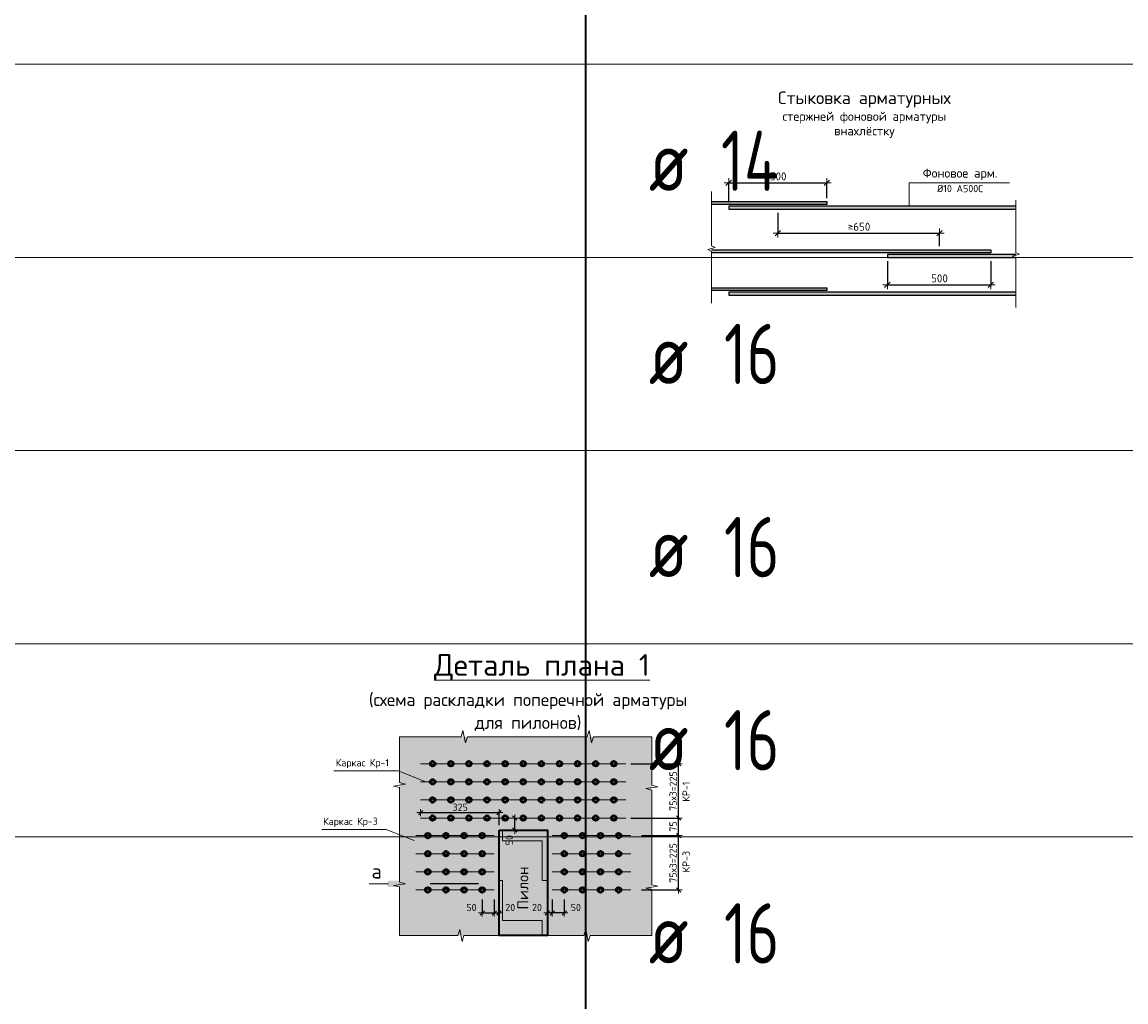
# Model space of a CAD drawing. Header units: metres. Extents: x -38 to 97, y -15 to 21.
# Tile 75 of 82: x 73.09 to 77.66, y 3.79 to 7.85. Entities that reach past the tile are written whole.
import ezdxf

# ---------------------------------------------------------------- set-up
doc = ezdxf.new("R2010")
doc.units = ezdxf.units.M
doc.header["$PDMODE"] = 65
doc.linetypes.add('______2', pattern=[0.27, 0.2, -0.07])
doc.layers.add('XR$4$_3705', color=7, linetype='Continuous')
doc.layers.add('XR$4$Арм.стержн.ниж.зоны Х', color=7, linetype='Continuous', lineweight=35, true_color=0xc600c6)
for name, color, linetype, lineweight in [('XR$4$ВК__отв в полу 1-2 эт', 220, 'Continuous', 25), ('XR$4$Размерная линия (1)', 7, 'Continuous', 13), ('XR$4$Размерная линия_ общее', 7, 'Continuous', 13), ('XR$4$Текст_ общее_1', 7, 'Continuous', 13)]:
    doc.layers.add(name, color=color, linetype=linetype, lineweight=lineweight)
doc.styles.add('ISOCPEUR', font='txt')
doc.dimstyles.new('DIMSTYLE_10', dxfattribs={"dimtxt": 0.033, "dimasz": 0.0375, "dimexe": 0, "dimexo": 0, "dimgap": 0.0165, "dimtad": 2, "dimdec": 0, "dimlfac": 1000, "dimrnd": 1, "dimzin": 12, "dimdsep": 46, "dimtxsty": 'ISOCPEUR', "dimblk1": 'ALL_ML_STRICH', "dimblk2": 'ALL_ML_STRICH', "dimsah": 1, "dimcen": 0, "dimclrd": 7, "dimclre": 256, "dimclrt": 7, "dimadec": 0, "dimazin": 0, "dimtfac": 1, "dimtdec": 0, "dimtix": 1, "dimtmove": 2, "dimatfit": 3, "dimfxl": 0, "dimtzin": 0, "dimlwd": 0, "dimlwe": -3, "dimarcsym": 0})
doc.dimstyles.new('DIMSTYLE_25', dxfattribs={"dimtxt": 0.03, "dimasz": 0.03, "dimexe": 0, "dimexo": 0, "dimgap": 0.015, "dimtad": 2, "dimdec": 0, "dimlfac": 1000, "dimrnd": 5, "dimzin": 12, "dimdsep": 46, "dimtxsty": 'ISOCPEUR', "dimblk1": 'ALL_ML_STRICH', "dimblk2": 'ALL_ML_STRICH', "dimsah": 1, "dimcen": 0, "dimclrd": 7, "dimclre": 256, "dimclrt": 7, "dimadec": 0, "dimazin": 0, "dimtfac": 1, "dimtdec": 0, "dimtix": 1, "dimtmove": 2, "dimatfit": 3, "dimfxl": 0, "dimtvp": 1.2, "dimtzin": 0, "dimlwd": 0, "dimlwe": -3, "dimarcsym": 0})
doc.dimstyles.new('DIMSTYLE_26', dxfattribs={"dimtxt": 0.03, "dimasz": 0.03, "dimexe": 0, "dimexo": 0, "dimgap": 0.015, "dimtad": 2, "dimdec": 0, "dimlfac": 1000, "dimrnd": 5, "dimzin": 12, "dimdsep": 46, "dimtxsty": 'ISOCPEUR', "dimblk1": 'ALL_ML_STRICH', "dimblk2": 'ALL_ML_STRICH', "dimsah": 1, "dimcen": 0, "dimclrd": 7, "dimclre": 256, "dimclrt": 7, "dimadec": 0, "dimazin": 0, "dimtfac": 1, "dimtdec": 0, "dimtix": 1, "dimtmove": 2, "dimatfit": 3, "dimfxl": 0, "dimtzin": 0, "dimlwd": 0, "dimlwe": -3, "dimarcsym": 0})
doc.dimstyles.new('DIMSTYLE_27', dxfattribs={"dimtxt": 0.03, "dimasz": 0.03, "dimexe": 0, "dimexo": 1e-06, "dimgap": 0.015, "dimtad": 2, "dimdec": 0, "dimlfac": 1000, "dimrnd": 5, "dimzin": 12, "dimdsep": 46, "dimtxsty": 'ISOCPEUR', "dimblk1": 'ALL_ML_STRICH', "dimblk2": 'ALL_ML_STRICH', "dimsah": 1, "dimcen": 0, "dimse1": 1, "dimse2": 1, "dimclrd": 7, "dimclre": 256, "dimclrt": 7, "dimadec": 0, "dimazin": 0, "dimtfac": 1, "dimtdec": 0, "dimtix": 1, "dimtmove": 2, "dimatfit": 3, "dimfxl": 0, "dimtvp": 1.2, "dimtzin": 0, "dimlwd": 0, "dimlwe": -3, "dimarcsym": 0})
doc.dimstyles.new('DIMSTYLE_8', dxfattribs={"dimtxt": 0.033, "dimasz": 0.0375, "dimexe": 0, "dimexo": 0, "dimgap": 0.0165, "dimtad": 2, "dimdec": 0, "dimlfac": 1000, "dimrnd": 1, "dimzin": 12, "dimdsep": 46, "dimtxsty": 'ISOCPEUR', "dimblk1": 'ALL_ML_STRICH', "dimblk2": 'ALL_ML_STRICH', "dimsah": 1, "dimcen": 0, "dimclrd": 7, "dimclre": 256, "dimclrt": 7, "dimadec": 0, "dimazin": 0, "dimtfac": 1, "dimtdec": 0, "dimtix": 1, "dimtmove": 2, "dimatfit": 3, "dimfxl": 0, "dimtzin": 0, "dimlwd": 0, "dimlwe": -3, "dimarcsym": 0})
doc.dimstyles.new('DIMSTYLE_9', dxfattribs={"dimtxt": 0.033, "dimasz": 0.0375, "dimexe": 0, "dimexo": 0, "dimgap": 0.0165, "dimtad": 2, "dimdec": 0, "dimlfac": 1000, "dimrnd": 1, "dimzin": 12, "dimdsep": 46, "dimtxsty": 'ISOCPEUR', "dimblk1": 'ALL_ML_STRICH', "dimblk2": 'ALL_ML_STRICH', "dimsah": 1, "dimcen": 0, "dimclrd": 7, "dimclre": 256, "dimclrt": 7, "dimadec": 0, "dimazin": 0, "dimtfac": 1, "dimtdec": 0, "dimtix": 1, "dimtmove": 2, "dimatfit": 3, "dimfxl": 0, "dimtzin": 0, "dimlwd": 0, "dimlwe": -3, "dimarcsym": 0})

# ---------------------------------------------------------------- blocks, each defined once
blk = doc.blocks.new('ALL_ML_STRICH')
at = {"color": 0, "linetype": 'ByBlock', "lineweight": -2}
for p, q in [((-1, 0), (0.5, 0)), ((-0.3, -0.3), (0.3, 0.3)), ((0, -0.5), (0, 0.5))]:
    blk.add_line(p, q, dxfattribs=at)
blk = doc.blocks.new('*D448')
at = {"layer": 'DEFPOINTS', "color": 7, "linetype": 'Continuous', "lineweight": 13, "transparency": 33554687}
for p in [(76.0122, 7.1808), (76.0122, 7.0837), (76.4182, 7.1027)]:
    blk.add_point(p, dxfattribs=at)
at = {"layer": 'XR$4$Размерная линия_ общее', "color": 253, "linetype": 'Continuous', "lineweight": -2, "true_color": 0xa0a0a0, "transparency": 33554687}
for p, q in [((76.0122, 7.0987), (76.0122, 7.1808)), ((76.4182, 7.1177), (76.4182, 7.1808))]:
    blk.add_line(p, q, dxfattribs=at)
at = {"layer": 'XR$4$Размерная линия_ общее', "color": 7, "linetype": 'Continuous', "lineweight": -2, "transparency": 33554687}
blk.add_line((76.0122, 7.1808), (76.4182, 7.1808), dxfattribs=at)
at = {"layer": 'XR$4$Размерная линия_ общее', "color": 7, "linetype": 'Continuous', "lineweight": 13, "transparency": 33554687, "xscale": 0.0375, "yscale": 0.0375, "zscale": 0.0375, "rotation": 180}
blk.add_blockref('ALL_ML_STRICH', (76.0122, 7.1808), dxfattribs=at)
at = {"layer": 'XR$4$Размерная линия_ общее', "color": 7, "linetype": 'Continuous', "lineweight": 13, "transparency": 33554687, "xscale": 0.0375, "yscale": 0.0375, "zscale": 0.0375}
blk.add_blockref('ALL_ML_STRICH', (76.4182, 7.1808), dxfattribs=at)
at = {"layer": 'XR$4$Размерная линия_ общее', "color": 7, "linetype": 'Continuous', "lineweight": 13, "transparency": 33554687, "insert": (76.1822, 7.2238), "char_height": 0.033, "width": 0.00165, "attachment_point": 1, "line_spacing_factor": 0.60241, "style": 'ISOCPEUR'}
blk.add_mtext('500', dxfattribs=at)
blk = doc.blocks.new('*D449')
at = {"layer": 'DEFPOINTS', "color": 7, "linetype": 'Continuous', "lineweight": 13, "transparency": 33554687}
for p in [(76.2152, 7.0717), (76.2152, 6.9723), (76.8852, 6.9027)]:
    blk.add_point(p, dxfattribs=at)
at = {"layer": 'XR$4$Размерная линия_ общее', "color": 253, "linetype": 'Continuous', "lineweight": -2, "true_color": 0xa0a0a0, "transparency": 33554687}
for p, q in [((76.2152, 7.0567), (76.2152, 6.9723)), ((76.8852, 6.9177), (76.8852, 6.9723))]:
    blk.add_line(p, q, dxfattribs=at)
at = {"layer": 'XR$4$Размерная линия_ общее', "color": 7, "linetype": 'Continuous', "lineweight": -2, "transparency": 33554687}
blk.add_line((76.2152, 6.9723), (76.8852, 6.9723), dxfattribs=at)
at = {"layer": 'XR$4$Размерная линия_ общее', "color": 7, "linetype": 'Continuous', "lineweight": 13, "transparency": 33554687, "xscale": 0.0375, "yscale": 0.0375, "zscale": 0.0375, "rotation": 180}
blk.add_blockref('ALL_ML_STRICH', (76.2152, 6.9723), dxfattribs=at)
at = {"layer": 'XR$4$Размерная линия_ общее', "color": 7, "linetype": 'Continuous', "lineweight": 13, "transparency": 33554687, "xscale": 0.0375, "yscale": 0.0375, "zscale": 0.0375}
blk.add_blockref('ALL_ML_STRICH', (76.8852, 6.9723), dxfattribs=at)
at = {"layer": 'XR$4$Размерная линия_ общее', "color": 7, "linetype": 'Continuous', "lineweight": 13, "transparency": 33554687, "insert": (76.5056, 7.0153), "char_height": 0.033, "width": 0.00165, "attachment_point": 1, "line_spacing_factor": 0.60241, "style": 'ISOCPEUR'}
blk.add_mtext('≥650', dxfattribs=at)
blk = doc.blocks.new('*D450')
at = {"layer": 'DEFPOINTS', "color": 7, "linetype": 'Continuous', "lineweight": 13, "transparency": 33554687}
for p in [(76.6692, 6.8717), (77.0972, 6.8717), (76.6692, 6.7584)]:
    blk.add_point(p, dxfattribs=at)
at = {"layer": 'XR$4$Размерная линия_ общее', "color": 253, "linetype": 'Continuous', "lineweight": -2, "true_color": 0xa0a0a0, "transparency": 33554687}
for p, q in [((76.6692, 6.8567), (76.6692, 6.7584)), ((77.0972, 6.8567), (77.0972, 6.7584))]:
    blk.add_line(p, q, dxfattribs=at)
at = {"layer": 'XR$4$Размерная линия_ общее', "color": 7, "linetype": 'Continuous', "lineweight": -2, "transparency": 33554687}
blk.add_line((76.6692, 6.7584), (77.0972, 6.7584), dxfattribs=at)
at = {"layer": 'XR$4$Размерная линия_ общее', "color": 7, "linetype": 'Continuous', "lineweight": 13, "transparency": 33554687, "xscale": 0.0375, "yscale": 0.0375, "zscale": 0.0375, "rotation": 180}
blk.add_blockref('ALL_ML_STRICH', (76.6692, 6.7584), dxfattribs=at)
at = {"layer": 'XR$4$Размерная линия_ общее', "color": 7, "linetype": 'Continuous', "lineweight": 13, "transparency": 33554687, "xscale": 0.0375, "yscale": 0.0375, "zscale": 0.0375}
blk.add_blockref('ALL_ML_STRICH', (77.0972, 6.7584), dxfattribs=at)
at = {"layer": 'XR$4$Размерная линия_ общее', "color": 7, "linetype": 'Continuous', "lineweight": 13, "transparency": 33554687, "insert": (76.8502, 6.8014), "char_height": 0.033, "width": 0.00165, "attachment_point": 1, "line_spacing_factor": 0.60241, "style": 'ISOCPEUR'}
blk.add_mtext('500', dxfattribs=at)
blk = doc.blocks.new('ЭЛЕМЕНТ_УЗОРА_1')
at = {"color": 7, "linetype": 'Continuous', "lineweight": 13, "transparency": 33554687}
blk.add_line((75.9412, 6.6827), (75.9412, 6.6827), dxfattribs=at)
blk.add_lwpolyline([(75.9412, 7.1452), (75.9412, 6.919), (75.9562, 6.9126), (75.9262, 6.9038), (75.9412, 6.8964), (75.9412, 6.6827)], dxfattribs=at)
blk = doc.blocks.new('ЭЛЕМЕНТ_УЗОРА_2')
at = {"color": 7, "linetype": 'Continuous', "lineweight": 13, "transparency": 33554687}
blk.add_line((77.2012, 6.6637), (77.2012, 6.6637), dxfattribs=at)
blk.add_lwpolyline([(77.2012, 7.1092), (77.2012, 6.8913), (77.2162, 6.8851), (77.1862, 6.8766), (77.2012, 6.8695), (77.2012, 6.6637)], dxfattribs=at)
blk = doc.blocks.new('ЭЛЕМЕНТ_УЗОРА_7')
at = {"color": 7, "linetype": 'Continuous', "lineweight": 13, "transparency": 33554687}
for p, q in [((74.6496, 4.8864), (74.6496, 4.8864)), ((74.6496, 4.8864), (74.6496, 4.8864)), ((75.6936, 4.8864), (75.6936, 4.8864)), ((75.6936, 4.8864), (75.6936, 4.8864)), ((74.6496, 4.0624), (74.6496, 4.0624)), ((75.6936, 4.0624), (75.6936, 4.0624))]:
    blk.add_line(p, q, dxfattribs=at)
for points in [[(74.6496, 4.8864), (74.9048, 4.8864), (74.9121, 4.9114), (74.9221, 4.8614), (74.9304, 4.8864), (75.1716, 4.8864)], [(75.1716, 4.8864), (75.4268, 4.8864), (75.4341, 4.9114), (75.4441, 4.8614), (75.4524, 4.8864), (75.6936, 4.8864)], [(74.6496, 4.4744), (74.6496, 4.6759), (74.6246, 4.6816), (74.6746, 4.6895), (74.6496, 4.6961), (74.6496, 4.8864)], [(75.6936, 4.8864), (75.6936, 4.6849), (75.7186, 4.6792), (75.6686, 4.6713), (75.6936, 4.6648), (75.6936, 4.4744)], [(74.6496, 4.0624), (74.6496, 4.2639), (74.6246, 4.2696), (74.6746, 4.2775), (74.6496, 4.2841), (74.6496, 4.4744)], [(75.6936, 4.4744), (75.6936, 4.2729), (75.7186, 4.2672), (75.6686, 4.2593), (75.6936, 4.2528), (75.6936, 4.0624)], [(75.1716, 4.0624), (74.9163, 4.0624), (74.909, 4.0374), (74.8991, 4.0874), (74.8907, 4.0624), (74.6496, 4.0624), (74.6496, 4.0624)], [(75.6936, 4.0624), (75.6936, 4.0624), (75.4383, 4.0624), (75.431, 4.0374), (75.4211, 4.0874), (75.4127, 4.0624), (75.1716, 4.0624)]]:
    blk.add_lwpolyline(points, dxfattribs=at)
blk = doc.blocks.new('*D576')
at = {"layer": 'DEFPOINTS', "color": 7, "linetype": 'Continuous', "lineweight": 13, "transparency": 33554687}
for p in [(75.1298, 4.5494), (75.1265, 4.4994), (75.1276, 4.4994)]:
    blk.add_point(p, dxfattribs=at)
at = {"layer": 'XR$4$Размерная линия (1)', "color": 7, "linetype": 'Continuous', "lineweight": -2, "transparency": 33554687}
blk.add_line((75.1265, 4.4994), (75.1265, 4.5494), dxfattribs=at)
at = {"layer": 'XR$4$Размерная линия (1)', "color": 7, "linetype": 'Continuous', "lineweight": 13, "transparency": 33554687, "xscale": 0.03, "yscale": 0.03, "zscale": 0.03}
for p, rotation in [((75.1265, 4.5494), 90), ((75.1265, 4.4994), 270)]:
    blk.add_blockref('ALL_ML_STRICH', p, dxfattribs=dict(at, rotation=rotation))
at = {"layer": 'XR$4$Размерная линия (1)', "color": 7, "linetype": 'Continuous', "lineweight": 13, "transparency": 33554687, "insert": (75.104, 4.4578), "char_height": 0.03, "width": 0.06, "attachment_point": 5, "rotation": 90, "style": 'ISOCPEUR'}
blk.add_mtext('\\A1;{50}', dxfattribs=at)
blk = doc.blocks.new('*D577')
at = {"layer": 'DEFPOINTS', "color": 7, "linetype": 'Continuous', "lineweight": 13, "transparency": 33554687}
for p in [(75.6316, 4.4766), (75.6316, 4.2516), (75.8046, 4.2516)]:
    blk.add_point(p, dxfattribs=at)
at = {"layer": 'XR$4$Размерная линия (1)', "color": 9, "linetype": 'Continuous', "lineweight": -2, "true_color": 0xc7c7c7, "transparency": 33554687}
for p, q in [((75.6516, 4.4766), (75.8046, 4.4766)), ((75.6516, 4.2516), (75.8046, 4.2516))]:
    blk.add_line(p, q, dxfattribs=at)
at = {"layer": 'XR$4$Размерная линия (1)', "color": 7, "linetype": 'Continuous', "lineweight": -2, "transparency": 33554687}
blk.add_line((75.8046, 4.2516), (75.8046, 4.4766), dxfattribs=at)
at = {"layer": 'XR$4$Размерная линия (1)', "color": 7, "linetype": 'Continuous', "lineweight": 13, "transparency": 33554687, "xscale": 0.03, "yscale": 0.03, "zscale": 0.03}
for p, rotation in [((75.8046, 4.4766), 90), ((75.8046, 4.2516), 270)]:
    blk.add_blockref('ALL_ML_STRICH', p, dxfattribs=dict(at, rotation=rotation))
at = {"layer": 'XR$4$Размерная линия (1)', "color": 7, "linetype": 'Continuous', "lineweight": 13, "transparency": 33554687, "insert": (75.7671, 4.2816), "char_height": 0.03, "width": 0.0015, "attachment_point": 1, "rotation": 90, "line_spacing_factor": 0.60241, "style": 'ISOCPEUR'}
blk.add_mtext('75х3=225', dxfattribs=at)
blk = doc.blocks.new('*D578')
at = {"layer": 'DEFPOINTS', "color": 7, "linetype": 'Continuous', "lineweight": 13, "transparency": 33554687}
for p in [(75.5866, 4.5494), (75.6316, 4.4766), (75.8046, 4.4766)]:
    blk.add_point(p, dxfattribs=at)
at = {"layer": 'XR$4$Размерная линия (1)', "color": 9, "linetype": 'Continuous', "lineweight": -2, "true_color": 0xc7c7c7, "transparency": 33554687}
for p, q in [((75.6066, 4.5494), (75.8046, 4.5494)), ((75.6516, 4.4766), (75.8046, 4.4766))]:
    blk.add_line(p, q, dxfattribs=at)
at = {"layer": 'XR$4$Размерная линия (1)', "color": 7, "linetype": 'Continuous', "lineweight": -2, "transparency": 33554687}
blk.add_line((75.8046, 4.4766), (75.8046, 4.5494), dxfattribs=at)
at = {"layer": 'XR$4$Размерная линия (1)', "color": 7, "linetype": 'Continuous', "lineweight": 13, "transparency": 33554687, "xscale": 0.03, "yscale": 0.03, "zscale": 0.03}
for p, rotation in [((75.8046, 4.5494), 90), ((75.8046, 4.4766), 270)]:
    blk.add_blockref('ALL_ML_STRICH', p, dxfattribs=dict(at, rotation=rotation))
at = {"layer": 'XR$4$Размерная линия (1)', "color": 7, "linetype": 'Continuous', "lineweight": 13, "transparency": 33554687, "insert": (75.7821, 4.5145), "char_height": 0.03, "width": 0.06, "attachment_point": 5, "rotation": 90, "style": 'ISOCPEUR'}
blk.add_mtext('\\A1;{75}', dxfattribs=at)
blk = doc.blocks.new('*D579')
at = {"layer": 'DEFPOINTS', "color": 7, "linetype": 'Continuous', "lineweight": 13, "transparency": 33554687}
for p in [(75.5866, 4.7744), (75.5866, 4.5494), (75.8046, 4.5494)]:
    blk.add_point(p, dxfattribs=at)
at = {"layer": 'XR$4$Размерная линия (1)', "color": 9, "linetype": 'Continuous', "lineweight": -2, "true_color": 0xc7c7c7, "transparency": 33554687}
for p, q in [((75.6066, 4.7744), (75.8046, 4.7744)), ((75.6066, 4.5494), (75.8046, 4.5494))]:
    blk.add_line(p, q, dxfattribs=at)
at = {"layer": 'XR$4$Размерная линия (1)', "color": 7, "linetype": 'Continuous', "lineweight": -2, "transparency": 33554687}
blk.add_line((75.8046, 4.5494), (75.8046, 4.7744), dxfattribs=at)
at = {"layer": 'XR$4$Размерная линия (1)', "color": 7, "linetype": 'Continuous', "lineweight": 13, "transparency": 33554687, "xscale": 0.03, "yscale": 0.03, "zscale": 0.03}
for p, rotation in [((75.8046, 4.7744), 90), ((75.8046, 4.5494), 270)]:
    blk.add_blockref('ALL_ML_STRICH', p, dxfattribs=dict(at, rotation=rotation))
at = {"layer": 'XR$4$Размерная линия (1)', "color": 7, "linetype": 'Continuous', "lineweight": 13, "transparency": 33554687, "insert": (75.7671, 4.5794), "char_height": 0.03, "width": 0.0015, "attachment_point": 1, "rotation": 90, "line_spacing_factor": 0.60241, "style": 'ISOCPEUR'}
blk.add_mtext('75х3=225', dxfattribs=at)
blk = doc.blocks.new('*D600')
at = {"layer": 'DEFPOINTS', "color": 7, "linetype": 'Continuous', "lineweight": 13, "transparency": 33554687}
for p in [(74.7366, 4.5717), (74.7366, 4.5494), (75.0616, 4.4994)]:
    blk.add_point(p, dxfattribs=at)
at = {"layer": 'XR$4$Размерная линия (1)', "color": 9, "linetype": 'Continuous', "lineweight": -2, "true_color": 0xc7c7c7, "transparency": 33554687}
for p, q in [((74.7366, 4.5717), (74.7366, 4.5717)), ((75.0616, 4.5194), (75.0616, 4.5717))]:
    blk.add_line(p, q, dxfattribs=at)
at = {"layer": 'XR$4$Размерная линия (1)', "color": 7, "linetype": 'Continuous', "lineweight": -2, "transparency": 33554687}
blk.add_line((74.7366, 4.5717), (75.0616, 4.5717), dxfattribs=at)
at = {"layer": 'XR$4$Размерная линия (1)', "color": 7, "linetype": 'Continuous', "lineweight": 13, "transparency": 33554687, "xscale": 0.03, "yscale": 0.03, "zscale": 0.03, "rotation": 180}
blk.add_blockref('ALL_ML_STRICH', (74.7366, 4.5717), dxfattribs=at)
at = {"layer": 'XR$4$Размерная линия (1)', "color": 7, "linetype": 'Continuous', "lineweight": 13, "transparency": 33554687, "xscale": 0.03, "yscale": 0.03, "zscale": 0.03}
blk.add_blockref('ALL_ML_STRICH', (75.0616, 4.5717), dxfattribs=at)
at = {"layer": 'XR$4$Размерная линия (1)', "color": 7, "linetype": 'Continuous', "lineweight": 13, "transparency": 33554687, "insert": (74.9006, 4.5942), "char_height": 0.03, "width": 0.09, "attachment_point": 5, "style": 'ISOCPEUR'}
blk.add_mtext('\\A1;{325}', dxfattribs=at)
blk = doc.blocks.new('*D601')
at = {"layer": 'DEFPOINTS', "color": 7, "linetype": 'Continuous', "lineweight": 13, "transparency": 33554687}
for p in [(74.9916, 4.2316), (75.0416, 4.2316), (74.9916, 4.1563)]:
    blk.add_point(p, dxfattribs=at)
at = {"layer": 'XR$4$Размерная линия (1)', "color": 9, "linetype": 'Continuous', "lineweight": -2, "true_color": 0xc7c7c7, "transparency": 33554687}
for p, q in [((74.9916, 4.2116), (74.9916, 4.1563)), ((75.0416, 4.2116), (75.0416, 4.1563))]:
    blk.add_line(p, q, dxfattribs=at)
at = {"layer": 'XR$4$Размерная линия (1)', "color": 7, "linetype": 'Continuous', "lineweight": -2, "transparency": 33554687}
blk.add_line((74.9916, 4.1563), (75.0416, 4.1563), dxfattribs=at)
at = {"layer": 'XR$4$Размерная линия (1)', "color": 7, "linetype": 'Continuous', "lineweight": 13, "transparency": 33554687, "xscale": 0.03, "yscale": 0.03, "zscale": 0.03, "rotation": 180}
blk.add_blockref('ALL_ML_STRICH', (74.9916, 4.1563), dxfattribs=at)
at = {"layer": 'XR$4$Размерная линия (1)', "color": 7, "linetype": 'Continuous', "lineweight": 13, "transparency": 33554687, "xscale": 0.03, "yscale": 0.03, "zscale": 0.03}
blk.add_blockref('ALL_ML_STRICH', (75.0416, 4.1563), dxfattribs=at)
at = {"layer": 'XR$4$Размерная линия (1)', "color": 7, "linetype": 'Continuous', "lineweight": 13, "transparency": 33554687, "insert": (74.9469, 4.1789), "char_height": 0.03, "width": 0.06, "attachment_point": 5, "style": 'ISOCPEUR'}
blk.add_mtext('\\A1;{50}', dxfattribs=at)
blk = doc.blocks.new('*D602')
at = {"layer": 'DEFPOINTS', "color": 7, "linetype": 'Continuous', "lineweight": 13, "transparency": 33554687}
for p in [(75.0416, 4.2316), (75.0616, 4.166), (75.0416, 4.1563)]:
    blk.add_point(p, dxfattribs=at)
at = {"layer": 'XR$4$Размерная линия (1)', "color": 9, "linetype": 'Continuous', "lineweight": -2, "true_color": 0xc7c7c7, "transparency": 33554687}
for p, q in [((75.0416, 4.2116), (75.0416, 4.1563)), ((75.0616, 4.1563), (75.0616, 4.1563))]:
    blk.add_line(p, q, dxfattribs=at)
at = {"layer": 'XR$4$Размерная линия (1)', "color": 7, "linetype": 'Continuous', "lineweight": -2, "transparency": 33554687}
blk.add_line((75.0416, 4.1563), (75.0616, 4.1563), dxfattribs=at)
at = {"layer": 'XR$4$Размерная линия (1)', "color": 7, "linetype": 'Continuous', "lineweight": 13, "transparency": 33554687, "xscale": 0.03, "yscale": 0.03, "zscale": 0.03, "rotation": 180}
blk.add_blockref('ALL_ML_STRICH', (75.0416, 4.1563), dxfattribs=at)
at = {"layer": 'XR$4$Размерная линия (1)', "color": 7, "linetype": 'Continuous', "lineweight": 13, "transparency": 33554687, "xscale": 0.03, "yscale": 0.03, "zscale": 0.03}
blk.add_blockref('ALL_ML_STRICH', (75.0616, 4.1563), dxfattribs=at)
at = {"layer": 'XR$4$Размерная линия (1)', "color": 7, "linetype": 'Continuous', "lineweight": 13, "transparency": 33554687, "insert": (75.1077, 4.1788), "char_height": 0.03, "width": 0.06, "attachment_point": 5, "style": 'ISOCPEUR'}
blk.add_mtext('\\A1;{20}', dxfattribs=at)
blk = doc.blocks.new('*D630')
at = {"layer": 'DEFPOINTS', "color": 7, "linetype": 'Continuous', "lineweight": 13, "transparency": 33554687}
for p in [(75.2816, 4.2316), (75.3316, 4.2316), (75.3316, 4.1563)]:
    blk.add_point(p, dxfattribs=at)
at = {"layer": 'XR$4$Размерная линия (1)', "color": 9, "linetype": 'Continuous', "lineweight": -2, "true_color": 0xc7c7c7, "transparency": 33554687}
for p, q in [((75.2816, 4.2116), (75.2816, 4.1563)), ((75.3316, 4.2116), (75.3316, 4.1563))]:
    blk.add_line(p, q, dxfattribs=at)
at = {"layer": 'XR$4$Размерная линия (1)', "color": 7, "linetype": 'Continuous', "lineweight": -2, "transparency": 33554687}
blk.add_line((75.3316, 4.1563), (75.2816, 4.1563), dxfattribs=at)
at = {"layer": 'XR$4$Размерная линия (1)', "color": 7, "linetype": 'Continuous', "lineweight": 13, "transparency": 33554687, "xscale": 0.03, "yscale": 0.03, "zscale": 0.03}
for p, rotation in [((75.2816, 4.1563), 180), ((75.3316, 4.1563), 360)]:
    blk.add_blockref('ALL_ML_STRICH', p, dxfattribs=dict(at, rotation=rotation))
at = {"layer": 'XR$4$Размерная линия (1)', "color": 7, "linetype": 'Continuous', "lineweight": 13, "transparency": 33554687, "insert": (75.3793, 4.1789), "char_height": 0.03, "width": 0.06, "attachment_point": 5, "style": 'ISOCPEUR'}
blk.add_mtext('\\A1;{50}', dxfattribs=at)
blk = doc.blocks.new('*D631')
at = {"layer": 'DEFPOINTS', "color": 7, "linetype": 'Continuous', "lineweight": 13, "transparency": 33554687}
for p in [(75.2816, 4.2316), (75.2616, 4.166), (75.2816, 4.1563)]:
    blk.add_point(p, dxfattribs=at)
at = {"layer": 'XR$4$Размерная линия (1)', "color": 9, "linetype": 'Continuous', "lineweight": -2, "true_color": 0xc7c7c7, "transparency": 33554687}
for p, q in [((75.2816, 4.2116), (75.2816, 4.1563)), ((75.2616, 4.1563), (75.2616, 4.1563))]:
    blk.add_line(p, q, dxfattribs=at)
at = {"layer": 'XR$4$Размерная линия (1)', "color": 7, "linetype": 'Continuous', "lineweight": -2, "transparency": 33554687}
blk.add_line((75.2816, 4.1563), (75.2616, 4.1563), dxfattribs=at)
at = {"layer": 'XR$4$Размерная линия (1)', "color": 7, "linetype": 'Continuous', "lineweight": 13, "transparency": 33554687, "xscale": 0.03, "yscale": 0.03, "zscale": 0.03}
for p, rotation in [((75.2616, 4.1563), 180), ((75.2816, 4.1563), 360)]:
    blk.add_blockref('ALL_ML_STRICH', p, dxfattribs=dict(at, rotation=rotation))
at = {"layer": 'XR$4$Размерная линия (1)', "color": 7, "linetype": 'Continuous', "lineweight": 13, "transparency": 33554687, "insert": (75.2185, 4.1788), "char_height": 0.03, "width": 0.06, "attachment_point": 5, "style": 'ISOCPEUR'}
blk.add_mtext('\\A1;{20}', dxfattribs=at)

msp = doc.modelspace()

# ---------------------------------------------------------------- hatches: boundary and pattern name
at = {"linetype": 'Continuous', "lineweight": 13, "true_color": 0xc8c8c8, "transparency": 33554687}
for points in [[(75.9412, 7.0907), (76.4182, 7.0907), (76.4182, 7.1027), (75.9412, 7.1027)], [(76.0122, 7.0837), (76.0122, 7.0717), (77.2012, 7.0717), (77.2012, 7.0837)], [(75.9412, 6.8907), (77.0972, 6.8907), (77.0972, 6.9027), (75.9412, 6.9027)], [(76.6692, 6.8837), (76.6692, 6.8717), (77.2012, 6.8717), (77.2012, 6.8837)], [(75.9412, 6.7341), (76.4182, 6.7341), (76.4182, 6.7461), (75.9412, 6.7461)], [(76.0122, 6.7271), (76.0122, 6.7151), (77.2012, 6.7151), (77.2012, 6.7271)]]:
    msp.add_hatch(color=9, dxfattribs=at).paths.add_polyline_path(points)
at = {"linetype": 'Continuous', "lineweight": 13, "true_color": 0xf0eae8, "transparency": 33554687}
msp.add_hatch(color=7, dxfattribs=at).paths.add_polyline_path([(74.6496, 4.8864), (74.6496, 4.0624), (75.6936, 4.0624), (75.6936, 4.8864)])
at = {"linetype": 'Continuous', "lineweight": 13, "transparency": 33554687}
h = msp.add_hatch(dxfattribs=at)
h.set_pattern_fill('____', scale=0.165, style=0, pattern_type=2)
h.set_pattern_definition([(0, (0.33, 0.33), (0.165, 0.165), [0.165, -0.165]), (90, (0.33, 0.33), (-0.165, 0.165), [0.165, -0.165])])
h.paths.add_polyline_path([(75.0616, 4.0624), (75.2616, 4.0624), (75.2616, 4.4994), (75.0616, 4.4994)], flags=0)
at = {"linetype": 'Continuous', "lineweight": 25, "true_color": 0x000000, "transparency": 33554687}
for points in [[(74.6051, 4.2894), (74.6043, 4.2892), (74.6036, 4.289), (74.6029, 4.2886), (74.6023, 4.2882), (74.6017, 4.2877), (74.6012, 4.2871), (74.6008, 4.2865), (74.6004, 4.2858), (74.6002, 4.2851), (74.6, 4.2843), (74.6, 4.2836), (74.6, 4.2702), (74.6, 4.2694), (74.6002, 4.2687), (74.6004, 4.268), (74.6008, 4.2673), (74.6012, 4.2666), (74.6017, 4.2661), (74.6023, 4.2655), (74.6029, 4.2651), (74.6036, 4.2648), (74.6043, 4.2645), (74.6051, 4.2644), (74.6058, 4.2643), (74.7033, 4.2643), (74.7033, 4.2894), (74.6058, 4.2894)], [(75.0705, 4.2894), (75.0697, 4.2894), (74.9723, 4.2894), (74.9723, 4.2643), (75.0697, 4.2643), (75.0705, 4.2644), (75.0713, 4.2645), (75.072, 4.2648), (75.0727, 4.2651), (75.0733, 4.2655), (75.0739, 4.2661), (75.0744, 4.2666), (75.0748, 4.2673), (75.0752, 4.268), (75.0754, 4.2687), (75.0756, 4.2694), (75.0756, 4.2702), (75.0756, 4.2836), (75.0756, 4.2843), (75.0754, 4.2851), (75.0752, 4.2858), (75.0748, 4.2865), (75.0744, 4.2871), (75.0739, 4.2877), (75.0733, 4.2882), (75.0727, 4.2886), (75.072, 4.289), (75.0713, 4.2892)]]:
    msp.add_hatch(color=18, dxfattribs=at).paths.add_polyline_path(points)

# ---------------------------------------------------------------- linework, layer by layer
at = {"color": 7, "linetype": 'Continuous', "lineweight": 35, "transparency": 33554687}
for p, q in [((75.4198, 8.4717), (75.4198, 7.6717)), ((75.4198, 7.6717), (75.4198, 6.8717)), ((75.4198, 6.8717), (75.4198, 6.0717)), ((75.4198, 6.0717), (75.4198, 5.2717)), ((75.4198, 5.2717), (75.4198, 4.4717)), ((75.4198, 4.4717), (75.4198, 3.6717))]:
    msp.add_line(p, q, dxfattribs=at)
at = {"color": 7, "linetype": 'Continuous', "lineweight": 13, "transparency": 33554687}
for p, q in [((86.4198, 7.6717), (67.9198, 7.6717)), ((86.4198, 6.8717), (67.9198, 6.8717)), ((86.4198, 6.0717), (67.9198, 6.0717)), ((86.4198, 5.2717), (67.9198, 5.2717)), ((86.4198, 4.4717), (67.9198, 4.4717))]:
    msp.add_line(p, q, dxfattribs=at)
at = {"color": 7, "linetype": '______2', "lineweight": 25, "transparency": 33554687}
msp.add_line((74.9769, 4.2769), (74.6883, 4.2769), dxfattribs=at)
at = {"color": 7, "linetype": 'Continuous', "lineweight": 13, "transparency": 33554687}
for points in [[(76.7597, 7.0837), (76.7597, 7.1808), (77.1752, 7.1808)], [(74.3768, 4.7454), (74.644, 4.7454), (74.7587, 4.6994)], [(74.3275, 4.5026), (74.5947, 4.5026), (74.7094, 4.4566)]]:
    msp.add_lwpolyline(points, dxfattribs=at)
at = {"color": 7, "linetype": 'Continuous', "lineweight": 35, "transparency": 33554687}
msp.add_lwpolyline([(75.0616, 4.4994), (75.2616, 4.4994), (75.2616, 4.0624), (75.0616, 4.0624), (75.0616, 4.4994)], dxfattribs=at)
at = {"layer": 'XR$4$_3705', "color": 7, "linetype": 'Continuous', "lineweight": 50, "transparency": 33554687}
for centre in [(74.7866, 4.7744), (74.8616, 4.7744), (74.9366, 4.7744), (75.0116, 4.7744), (75.0866, 4.7744), (75.1616, 4.7744), (75.2366, 4.7744), (75.3116, 4.7744), (75.3866, 4.7744), (75.4616, 4.7744), (75.5366, 4.7744), (74.7866, 4.6994), (74.8616, 4.6994), (74.9366, 4.6994), (75.0116, 4.6994), (75.0866, 4.6994), (75.1616, 4.6994), (75.2366, 4.6994), (75.3116, 4.6994), (75.3866, 4.6994), (75.4616, 4.6994), (75.5366, 4.6994), (74.7866, 4.6244), (74.8616, 4.6244), (74.9366, 4.6244), (75.0116, 4.6244), (75.0866, 4.6244), (75.1616, 4.6244), (75.2366, 4.6244), (75.3116, 4.6244), (75.3866, 4.6244), (75.4616, 4.6244), (75.5366, 4.6244), (74.7866, 4.5494), (74.8616, 4.5494), (74.9366, 4.5494), (75.0116, 4.5494), (75.0866, 4.5494), (75.1616, 4.5494), (75.2366, 4.5494), (75.3116, 4.5494), (75.3866, 4.5494), (75.4616, 4.5494), (75.5366, 4.5494), (74.7666, 4.4766), (74.8416, 4.4766), (74.9166, 4.4766), (74.9916, 4.4766), (75.3316, 4.4766), (75.4066, 4.4766), (75.4816, 4.4766), (75.5566, 4.4766), (74.7666, 4.4016), (74.8416, 4.4016), (74.9166, 4.4016), (74.9916, 4.4016), (75.3316, 4.4016), (75.4066, 4.4016), (75.4816, 4.4016), (75.5566, 4.4016), (74.7666, 4.3266), (74.8416, 4.3266), (74.9166, 4.3266), (74.9916, 4.3266), (75.3316, 4.3266), (75.4066, 4.3266), (75.4816, 4.3266), (75.5566, 4.3266), (74.7666, 4.2516), (74.8416, 4.2516), (74.9166, 4.2516), (74.9916, 4.2516), (75.3316, 4.2516), (75.4066, 4.2516), (75.4816, 4.2516), (75.5566, 4.2516)]:
    msp.add_circle(centre, 0.01, dxfattribs=at)
at = {"layer": 'XR$4$Арм.стержн.ниж.зоны Х', "color": 7, "linetype": 'Continuous', "lineweight": 25, "transparency": 33554687}
for points in [[(75.9412, 7.1027), (76.4182, 7.1027), (76.4182, 7.0907), (75.9412, 7.0907)], [(77.2012, 7.0837), (76.0122, 7.0837), (76.0122, 7.0717), (77.2012, 7.0717)], [(75.9412, 6.9027), (77.0972, 6.9027), (77.0972, 6.8907), (75.9412, 6.8907)], [(77.2012, 6.8837), (76.6692, 6.8837), (76.6692, 6.8717), (77.2012, 6.8717)], [(75.9412, 6.7461), (76.4182, 6.7461), (76.4182, 6.7341), (75.9412, 6.7341)], [(77.2012, 6.7271), (76.0122, 6.7271), (76.0122, 6.7151), (77.2012, 6.7151)]]:
    msp.add_lwpolyline(points, dxfattribs=at)
at = {"layer": 'XR$4$ВК__отв в полу 1-2 эт', "color": 7, "linetype": 'Continuous', "lineweight": 13, "transparency": 33554687}
for p, q in [((75.5866, 4.7744), (74.7366, 4.7744)), ((75.5866, 4.6994), (74.7366, 4.6994)), ((75.5866, 4.6244), (74.7366, 4.6244)), ((75.5866, 4.5494), (74.7366, 4.5494)), ((74.7166, 4.4766), (75.0416, 4.4766)), ((75.6066, 4.4766), (75.2816, 4.4766)), ((74.7166, 4.4016), (75.0416, 4.4016)), ((75.6066, 4.4016), (75.2816, 4.4016)), ((74.7166, 4.3266), (75.0416, 4.3266)), ((75.6066, 4.3266), (75.2816, 4.3266)), ((74.6033, 4.2769), (74.5233, 4.2769)), ((74.7166, 4.2516), (75.0416, 4.2516)), ((75.6066, 4.2516), (75.2816, 4.2516))]:
    msp.add_line(p, q, dxfattribs=at)

# ---------------------------------------------------------------- block references
at = {"color": 7, "linetype": 'Continuous', "lineweight": 13, "transparency": 33554687}
for name in ['ЭЛЕМЕНТ_УЗОРА_1', 'ЭЛЕМЕНТ_УЗОРА_2', 'ЭЛЕМЕНТ_УЗОРА_7']:
    msp.add_blockref(name, (0, 0), dxfattribs=at)

# ---------------------------------------------------------------- texts
at = {"color": 7, "linetype": 'Continuous', "lineweight": 13, "transparency": 33554687, "attachment_point": 2}
for s, insert, char_height, width, line_spacing_factor in [('\\A1;{\\fISOCPEUR|i0|b0;\\H0.052500;\\W1.000000;\\C7;Стыковка арматурных}\\P{\\fISOCPEUR|i0|b0;\\H0.037500;\\W1.000000;\\C7;стержней фоновой арматуры}\\P{\\fISOCPEUR|i0|b0;\\H0.037500;\\W1.000000;\\C7;внахлёстку}\\P', (76.5737, 7.5592), 0.0525, 0.938044, 0.963855), ('\\A1;{\\fISOCPEUR|i0|b0;\\H0.037500;\\W1.000000;\\C7;Фоновое арм.}\\P{\\fISOCPEUR|i0|b0;\\H0.030000;\\W1.000000;\\C7;Ø10 А500С}\\P', (76.9702, 7.2396), 0.0375, 0.328781, 1.084337)]:
    msp.add_mtext(s, dxfattribs=dict(at, insert=insert, char_height=char_height, width=width, line_spacing_factor=line_spacing_factor))
at = {"color": 7, "linetype": 'Continuous', "lineweight": 35, "transparency": 33554687, "char_height": 0.25, "attachment_point": 7, "style": 'ISOCPEUR'}
for s, insert, width in [('\\W0.76;14', (75.98, 7.1467), 0.420468), ('\\W0.82;ø', (75.6817, 7.1467), 0.327205), ('\\W0.75;16', (75.9925, 6.3467), 0.393567), ('\\W0.82;ø', (75.6817, 6.3467), 0.327205), ('\\W0.75;16', (75.9925, 5.5467), 0.393567), ('\\W0.82;ø', (75.6817, 5.5467), 0.327205), ('\\W0.75;16', (75.9925, 4.7467), 0.393567), ('\\W0.82;ø', (75.6817, 4.7467), 0.327205), ('\\W0.75;16', (75.9925, 3.9467), 0.393567), ('\\W0.82;ø', (75.6817, 3.9467), 0.327205)]:
    msp.add_mtext(s, dxfattribs=dict(at, insert=insert, width=width))
at = {"color": 7, "linetype": 'Continuous', "lineweight": 13, "transparency": 33554687, "attachment_point": 5, "style": 'ISOCPEUR'}
for s, insert, char_height, width in [('\\A1;{\\fISOCPEUR|i0|b0;\\H0.030000;\\W1.000000;\\C7;Каркас Кр-1}\\P', (74.4954, 4.7745), 0.03, 0.245259), ('\\A1;{\\fISOCPEUR|i0|b0;\\H0.030000;\\W1.000000;\\C7;Каркас Кр-3}\\P', (74.446, 4.5317), 0.03, 0.25163), ('\\A1;{\\fISOCPEUR|i0|b0;\\H0.060000;\\W1.000000;\\C7;а}\\P', (74.5546, 4.3288), 0.06, 0.072)]:
    msp.add_mtext(s, dxfattribs=dict(at, insert=insert, char_height=char_height, width=width))
at = {"color": 251, "linetype": 'Continuous', "lineweight": 50, "true_color": 0x575757, "transparency": 33554687, "insert": (75.1601, 4.2594), "char_height": 0.045, "width": 0.183316, "attachment_point": 5, "rotation": 90, "style": 'ISOCPEUR'}
msp.add_mtext('\\A1;{\\fISOCPEUR|i0|b1;\\H0.045000;\\W1.000000;\\c3260503895;Пилон}\\P', dxfattribs=at)
at = {"layer": 'XR$4$Текст_ общее_1', "color": 7, "linetype": 'Continuous', "lineweight": 13, "transparency": 33554687, "insert": (75.1817, 5.2286), "char_height": 0.09, "width": 2.301075, "attachment_point": 2, "line_spacing_factor": 1.084337}
msp.add_mtext('\\A1;{\\L\\fISOCPEUR|i0|b0;\\H0.090000;\\W1.000000;\\C7;  Деталь плана 1\\l}\\P{\\fISOCPEUR|i0|b0;\\H0.052500;\\W1.000000;\\C7;(схема раскладки поперечной арматуры}\\P{\\fISOCPEUR|i0|b0;\\H0.052500;\\W1.000000;\\C7;для пилонов)}\\P', dxfattribs=at)
at = {"layer": 'XR$4$Текст_ общее_1', "color": 7, "linetype": 'Continuous', "lineweight": 13, "transparency": 33554687, "char_height": 0.03, "attachment_point": 5, "rotation": 90, "style": 'ISOCPEUR'}
for s, insert, width in [('\\A1;{\\fISOCPEUR|i0|b0;\\H0.030000;\\W1.000000;\\C7;КР-1}\\P', (75.836, 4.6585), 0.097125), ('\\A1;{\\fISOCPEUR|i0|b0;\\H0.030000;\\W1.000000;\\C7;КР-3}\\P', (75.836, 4.3685), 0.104063)]:
    msp.add_mtext(s, dxfattribs=dict(at, insert=insert, width=width))

# ---------------------------------------------------------------- dimensions: what is measured, and where the dimension line sits
at = {"layer": 'XR$4$Размерная линия (1)', "color": 7, "linetype": 'Continuous', "lineweight": 13, "transparency": 33554687}
for base, p1, p2, picture, middle in [((75.8046, 4.7744), (75.6066, 4.5494), (75.6066, 4.7744), '*D579', (75.7896, 4.6619)), ((75.8046, 4.4766), (75.6516, 4.2516), (75.6516, 4.4766), '*D577', (75.7896, 4.3641))]:
    dim = msp.add_linear_dim(base=base, p1=p1, p2=p2, angle=90, text='75х3=225', dimstyle='DIMSTYLE_26', override={"dimpost": '<>', "dimclrd": 7, "dimclre": 9, "dimclrt": 7, "dimlwd": 0, "dimlwe": 65533}, dxfattribs=at)
    dim.commit()
    dim.dimension.update_dxf_attribs({"geometry": picture, "text_midpoint": middle, "dimtype": 160})
for base, p1, p2, dimstyle, picture, middle in [((75.0616, 4.5717), (74.7366, 4.5717), (75.0616, 4.5194), 'DIMSTYLE_26', '*D600', (74.9006, 4.5942)), ((75.0416, 4.1563), (74.9916, 4.2116), (75.0416, 4.2116), 'DIMSTYLE_25', '*D601', (74.9469, 4.1789)), ((75.0616, 4.1563), (75.0416, 4.2116), (75.0616, 4.1563), 'DIMSTYLE_25', '*D602', (75.1077, 4.1788))]:
    dim = msp.add_linear_dim(base=base, p1=p1, p2=p2, dimstyle=dimstyle, override={"dimpost": '<>', "dimclrd": 7, "dimclre": 9, "dimclrt": 7, "dimlwd": 0, "dimlwe": 65533}, dxfattribs=at)
    dim.commit()
    dim.dimension.update_dxf_attribs({"geometry": picture, "text_midpoint": middle, "dimtype": 160})
for base, p1, p2, angle, dimstyle, picture, middle in [((75.1265, 4.5494), (75.1276, 4.4994), (75.1298, 4.5494), 90, 'DIMSTYLE_27', '*D576', (75.104, 4.4578)), ((75.8046, 4.5494), (75.6516, 4.4766), (75.6066, 4.5494), 90, 'DIMSTYLE_26', '*D578', (75.7821, 4.5145)), ((75.2616, 4.1563), (75.2816, 4.2116), (75.2616, 4.1563), 180, 'DIMSTYLE_25', '*D631', (75.2185, 4.1788)), ((75.2816, 4.1563), (75.3316, 4.2116), (75.2816, 4.2116), 180, 'DIMSTYLE_25', '*D630', (75.3793, 4.1789))]:
    dim = msp.add_linear_dim(base=base, p1=p1, p2=p2, angle=angle, dimstyle=dimstyle, override={"dimpost": '<>', "dimclrd": 7, "dimclre": 9, "dimclrt": 7, "dimlwd": 0, "dimlwe": 65533}, dxfattribs=at)
    dim.commit()
    dim.dimension.update_dxf_attribs({"geometry": picture, "text_midpoint": middle, "dimtype": 160})
at = {"layer": 'XR$4$Размерная линия_ общее', "color": 7, "linetype": 'Continuous', "lineweight": 13, "transparency": 33554687}
for base, p1, p2, text, dimstyle, override, picture, middle in [((76.4182, 7.1808), (76.0122, 7.0987), (76.4182, 7.1177), '500', 'DIMSTYLE_8', {"dimpost": '<>', "dimclrd": 7, "dimclre": 253, "dimclrt": 7, "dimlwd": 0, "dimlwe": 65533}, '*D448', (76.2152, 7.1973)), ((76.8852, 6.9723), (76.2152, 7.0567), (76.8852, 6.9177), '≥650', 'DIMSTYLE_9', {"dimpost": '≥<>', "dimclrd": 7, "dimclre": 253, "dimclrt": 7, "dimlwd": 0, "dimlwe": 65533}, '*D449', (76.5502, 6.9888)), ((77.0972, 6.7584), (76.6692, 6.8567), (77.0972, 6.8567), '500', 'DIMSTYLE_10', {"dimpost": '<>', "dimclrd": 7, "dimclre": 253, "dimclrt": 7, "dimlwd": 0, "dimlwe": 65533}, '*D450', (76.8832, 6.7749))]:
    dim = msp.add_linear_dim(base=base, p1=p1, p2=p2, text=text, dimstyle=dimstyle, override=override, dxfattribs=at)
    dim.commit()
    dim.dimension.update_dxf_attribs({"geometry": picture, "text_midpoint": middle, "dimtype": 160})

doc.saveas('drawing.dxf')
